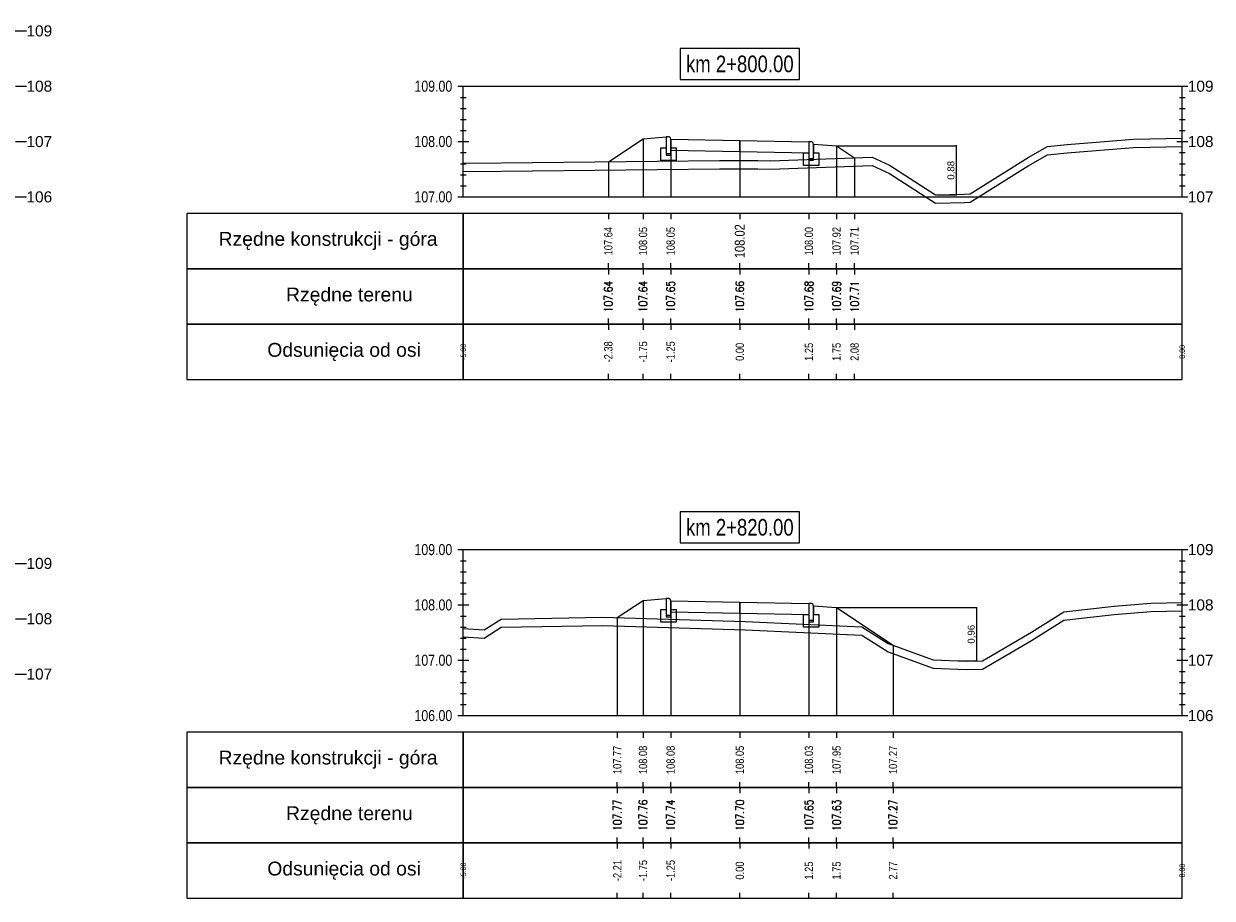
# Model space of a CAD drawing. Extents: x 7537626 to 7538805, y 5722894 to 5725486.
# Tile 46 of 90: x 7538321 to 7538342, y 5725395 to 5725410. Entities that reach past the tile are written whole.
import ezdxf

# ---------------------------------------------------------------- set-up
doc = ezdxf.new("R2010")
doc.units = 0
doc.header["$PDMODE"] = 35
doc.header["$PDSIZE"] = 0.3
for name, color, linetype in [('C-DROGI-PROFILE', 7, 'Continuous'), ('C-DROGI-PROFILE-ETYKIETY', 7, 'Continuous'), ('C-DROGI-PRZEKROJE-ETYKIETY', 7, 'Continuous'), ('C-POPRZECZKA-przekrój', 2, 'Continuous'), ('C-POPRZECZKA-widok', 1, 'Continuous')]:
    doc.layers.add(name, color=color, linetype=linetype)
for name, color, linetype, true_color in [('C-humus', 7, 'Continuous', 0x003df5), ('C-Teren', 7, 'Continuous', 0x005716), ('poprzeczki', 7, 'Continuous', 0x0000d6)]:
    doc.layers.add(name, color=color, linetype=linetype, true_color=true_color)
doc.styles.add('2mm08', font='arial.ttf', dxfattribs={"width": 0.8})
doc.styles.add('opis_50', font='arial.ttf', dxfattribs={"height": 0.125})
doc.styles.get("Standard").update_dxf_attribs({"font": 'arial.ttf'})
doc.dimstyles.new('OPIS_50', dxfattribs={"dimscale": 0.5, "dimtxt": 0.125, "dimasz": 0.25, "dimexe": 0.1, "dimexo": 0.15, "dimgap": 0.1, "dimtad": 1, "dimzin": 0, "dimtxsty": 'opis_50', "dimblk": 'ARCHTICK', "dimcen": 0.15, "dimdle": 0.1, "dimaunit": 2, "dimadec": 4, "dimazin": 0, "dimtfac": 1, "dimtmove": 0, "dimatfit": 3, "dimfxl": 1, "dimarcsym": 0})

# ---------------------------------------------------------------- blocks, each defined once
blk = doc.blocks.new('_ArchTick')
at = {"color": 0, "linetype": 'ByBlock', "const_width": 0.15}
blk.add_lwpolyline([(-0.5, -0.5), (0.5, 0.5)], dxfattribs=at)
blk = doc.blocks.new('*D138')
at = {"layer": 'Defpoints', "color": 0, "transparency": 16777216}
for p in [(7538335.328, 5725408.262), (7538337.119, 5725407.379), (7538337.492, 5725407.379)]:
    blk.add_point(p, dxfattribs=at)
at = {"layer": 'poprzeczki', "color": 0, "lineweight": -2, "transparency": 16777216}
for p, q in [((7538335.343, 5725408.262), (7538337.502, 5725408.262)), ((7538337.492, 5725408.272), (7538337.492, 5725407.369)), ((7538337.134, 5725407.379), (7538337.502, 5725407.379))]:
    blk.add_line(p, q, dxfattribs=at)
at = {"layer": 'poprzeczki', "color": 0, "lineweight": -2, "transparency": 16777216, "xscale": 0.025, "yscale": 0.025, "zscale": 0.025}
for p, rotation in [((7538337.492, 5725408.262), 90), ((7538337.492, 5725407.379), 270)]:
    blk.add_blockref('_ArchTick', p, dxfattribs=dict(at, rotation=rotation))
at = {"layer": 'poprzeczki', "color": 0, "transparency": 16777216, "insert": (7538337.407, 5725407.82), "char_height": 0.125, "attachment_point": 5, "rotation": 90, "style": 'opis_50'}
blk.add_mtext('0,88', dxfattribs=at)
blk = doc.blocks.new('*D139')
at = {"layer": 'Defpoints', "color": 0, "transparency": 16777216}
for p in [(7538335.328, 5725399.917), (7538337.513, 5725398.954), (7538337.858, 5725398.954)]:
    blk.add_point(p, dxfattribs=at)
at = {"layer": 'poprzeczki', "color": 0, "lineweight": -2, "transparency": 16777216}
for p, q in [((7538335.343, 5725399.917), (7538337.868, 5725399.917)), ((7538337.858, 5725399.927), (7538337.858, 5725398.944)), ((7538337.528, 5725398.954), (7538337.868, 5725398.954))]:
    blk.add_line(p, q, dxfattribs=at)
at = {"layer": 'poprzeczki', "color": 0, "lineweight": -2, "transparency": 16777216, "xscale": 0.025, "yscale": 0.025, "zscale": 0.025}
for p, rotation in [((7538337.858, 5725399.917), 90), ((7538337.858, 5725398.954), 270)]:
    blk.add_blockref('_ArchTick', p, dxfattribs=dict(at, rotation=rotation))
at = {"layer": 'poprzeczki', "color": 0, "transparency": 16777216, "insert": (7538337.773, 5725399.435), "char_height": 0.125, "attachment_point": 5, "rotation": 90, "style": 'opis_50'}
blk.add_mtext('0,96', dxfattribs=at)

msp = doc.modelspace()

# ---------------------------------------------------------------- linework, layer by layer
at = {"layer": 'C-DROGI-PROFILE', "color": 7, "linetype": 'Continuous', "lineweight": -3}
for p, q in [((7538331.201, 5725407.039), (7538331.201, 5725406.939)), ((7538331.828, 5725407.039), (7538331.828, 5725406.939)), ((7538332.328, 5725407.039), (7538332.328, 5725406.939)), ((7538333.578, 5725407.039), (7538333.578, 5725406.939)), ((7538334.828, 5725407.039), (7538334.828, 5725406.939)), ((7538335.328, 5725407.039), (7538335.328, 5725406.939)), ((7538335.654, 5725407.039), (7538335.654, 5725406.939)), ((7538331.201, 5725406.039), (7538331.201, 5725406.139)), ((7538331.201, 5725406.039), (7538331.201, 5725405.939)), ((7538331.828, 5725406.039), (7538331.828, 5725406.139)), ((7538331.828, 5725406.039), (7538331.828, 5725405.939)), ((7538332.328, 5725406.039), (7538332.328, 5725406.139)), ((7538332.328, 5725406.039), (7538332.328, 5725405.939)), ((7538333.578, 5725406.039), (7538333.578, 5725406.139)), ((7538333.578, 5725406.039), (7538333.578, 5725405.939)), ((7538334.828, 5725406.039), (7538334.828, 5725406.139)), ((7538334.828, 5725406.039), (7538334.828, 5725405.939)), ((7538335.328, 5725406.039), (7538335.328, 5725406.139)), ((7538335.328, 5725406.039), (7538335.328, 5725405.939)), ((7538335.654, 5725406.039), (7538335.654, 5725406.139)), ((7538335.654, 5725406.039), (7538335.654, 5725405.939)), ((7538331.201, 5725405.039), (7538331.201, 5725405.139)), ((7538331.201, 5725405.039), (7538331.201, 5725404.939)), ((7538331.828, 5725405.039), (7538331.828, 5725405.139)), ((7538331.828, 5725405.039), (7538331.828, 5725404.939)), ((7538332.328, 5725405.039), (7538332.328, 5725405.139)), ((7538332.328, 5725405.039), (7538332.328, 5725404.939)), ((7538333.578, 5725405.039), (7538333.578, 5725405.139)), ((7538333.578, 5725405.039), (7538333.578, 5725404.939)), ((7538334.828, 5725405.039), (7538334.828, 5725405.139)), ((7538334.828, 5725405.039), (7538334.828, 5725404.939)), ((7538335.328, 5725405.039), (7538335.328, 5725405.139)), ((7538335.328, 5725405.039), (7538335.328, 5725404.939)), ((7538335.654, 5725405.039), (7538335.654, 5725405.139)), ((7538335.654, 5725405.039), (7538335.654, 5725404.939)), ((7538331.201, 5725404.039), (7538331.201, 5725404.139)), ((7538331.828, 5725404.039), (7538331.828, 5725404.139)), ((7538332.328, 5725404.039), (7538332.328, 5725404.139)), ((7538333.578, 5725404.039), (7538333.578, 5725404.139)), ((7538334.828, 5725404.039), (7538334.828, 5725404.139)), ((7538335.328, 5725404.039), (7538335.328, 5725404.139)), ((7538335.654, 5725404.039), (7538335.654, 5725404.139)), ((7538331.363, 5725397.664), (7538331.363, 5725397.564)), ((7538331.828, 5725397.664), (7538331.828, 5725397.564)), ((7538332.328, 5725397.664), (7538332.328, 5725397.564)), ((7538333.578, 5725397.664), (7538333.578, 5725397.564)), ((7538334.828, 5725397.664), (7538334.828, 5725397.564)), ((7538335.328, 5725397.664), (7538335.328, 5725397.564)), ((7538336.349, 5725397.664), (7538336.349, 5725397.564)), ((7538331.363, 5725396.664), (7538331.363, 5725396.764)), ((7538331.363, 5725396.664), (7538331.363, 5725396.564)), ((7538331.828, 5725396.664), (7538331.828, 5725396.764)), ((7538331.828, 5725396.664), (7538331.828, 5725396.564)), ((7538332.328, 5725396.664), (7538332.328, 5725396.764)), ((7538332.328, 5725396.664), (7538332.328, 5725396.564)), ((7538333.578, 5725396.664), (7538333.578, 5725396.764)), ((7538333.578, 5725396.664), (7538333.578, 5725396.564)), ((7538334.828, 5725396.664), (7538334.828, 5725396.764)), ((7538334.828, 5725396.664), (7538334.828, 5725396.564)), ((7538335.328, 5725396.664), (7538335.328, 5725396.764)), ((7538335.328, 5725396.664), (7538335.328, 5725396.564)), ((7538336.349, 5725396.664), (7538336.349, 5725396.764)), ((7538336.349, 5725396.664), (7538336.349, 5725396.564)), ((7538331.363, 5725395.664), (7538331.363, 5725395.764)), ((7538331.828, 5725395.664), (7538331.828, 5725395.764)), ((7538332.328, 5725395.664), (7538332.328, 5725395.764)), ((7538333.578, 5725395.664), (7538333.578, 5725395.764)), ((7538334.828, 5725395.664), (7538334.828, 5725395.764)), ((7538335.328, 5725395.664), (7538335.328, 5725395.764)), ((7538336.349, 5725395.664), (7538336.349, 5725395.764)), ((7538331.363, 5725395.664), (7538331.363, 5725395.564)), ((7538331.828, 5725395.664), (7538331.828, 5725395.564)), ((7538332.328, 5725395.664), (7538332.328, 5725395.564)), ((7538333.578, 5725395.664), (7538333.578, 5725395.564)), ((7538334.828, 5725395.664), (7538334.828, 5725395.564)), ((7538335.328, 5725395.664), (7538335.328, 5725395.564)), ((7538336.349, 5725395.664), (7538336.349, 5725395.564)), ((7538331.363, 5725394.664), (7538331.363, 5725394.764)), ((7538331.828, 5725394.664), (7538331.828, 5725394.764)), ((7538332.328, 5725394.664), (7538332.328, 5725394.764)), ((7538333.578, 5725394.664), (7538333.578, 5725394.764)), ((7538334.828, 5725394.664), (7538334.828, 5725394.764)), ((7538335.328, 5725394.664), (7538335.328, 5725394.764)), ((7538336.349, 5725394.664), (7538336.349, 5725394.764))]:
    msp.add_line(p, q, dxfattribs=at)
at = {"layer": 'C-DROGI-PROFILE', "color": 1, "linetype": 'Continuous', "lineweight": -3}
for points in [[(7538328.578, 5725406.039), (7538328.578, 5725407.039), (7538323.578, 5725407.039), (7538323.578, 5725406.039)], [(7538328.578, 5725406.039), (7538341.578, 5725406.039), (7538341.578, 5725407.039), (7538328.578, 5725407.039)], [(7538328.578, 5725405.039), (7538328.578, 5725406.039), (7538323.578, 5725406.039), (7538323.578, 5725405.039)], [(7538328.578, 5725405.039), (7538341.578, 5725405.039), (7538341.578, 5725406.039), (7538328.578, 5725406.039)], [(7538328.578, 5725404.039), (7538328.578, 5725405.039), (7538323.578, 5725405.039), (7538323.578, 5725404.039)], [(7538328.578, 5725404.039), (7538341.578, 5725404.039), (7538341.578, 5725405.039), (7538328.578, 5725405.039)], [(7538328.578, 5725396.664), (7538328.578, 5725397.664), (7538323.578, 5725397.664), (7538323.578, 5725396.664)], [(7538328.578, 5725396.664), (7538341.578, 5725396.664), (7538341.578, 5725397.664), (7538328.578, 5725397.664)], [(7538328.578, 5725395.664), (7538328.578, 5725396.664), (7538323.578, 5725396.664), (7538323.578, 5725395.664)], [(7538328.578, 5725395.664), (7538341.578, 5725395.664), (7538341.578, 5725396.664), (7538328.578, 5725396.664)], [(7538328.578, 5725394.664), (7538328.578, 5725395.664), (7538323.578, 5725395.664), (7538323.578, 5725394.664)], [(7538328.578, 5725394.664), (7538341.578, 5725394.664), (7538341.578, 5725395.664), (7538328.578, 5725395.664)]]:
    msp.add_3dface(points, dxfattribs=at)
at = {"layer": 'C-DROGI-PRZEKROJE-ETYKIETY', "color": 1, "linetype": 'Continuous', "lineweight": -3}
for p, q in [((7538331.828, 5725408.392), (7538331.828, 5725407.339)), ((7538332.328, 5725408.385), (7538332.328, 5725407.339)), ((7538333.578, 5725408.36), (7538333.578, 5725407.339)), ((7538334.828, 5725408.335), (7538334.828, 5725407.339)), ((7538335.328, 5725408.262), (7538335.328, 5725407.339)), ((7538331.201, 5725407.974), (7538331.201, 5725407.339)), ((7538335.654, 5725408.044), (7538335.654, 5725407.339)), ((7538331.828, 5725400.047), (7538331.828, 5725397.964)), ((7538332.328, 5725400.041), (7538332.328, 5725397.964)), ((7538333.578, 5725400.016), (7538333.578, 5725397.964)), ((7538334.828, 5725399.991), (7538334.828, 5725397.964)), ((7538335.328, 5725399.917), (7538335.328, 5725397.964)), ((7538331.363, 5725399.738), (7538331.363, 5725397.964)), ((7538336.349, 5725399.237), (7538336.349, 5725397.964))]:
    msp.add_line(p, q, dxfattribs=at)
at = {"layer": 'C-humus'}
for p, q in [((7538339.497, 5725408.134), (7538340.694, 5725408.234)), ((7538340.694, 5725408.234), (7538341.578, 5725408.251)), ((7538338.789, 5725407.902), (7538339.139, 5725408.101)), ((7538339.139, 5725408.101), (7538339.497, 5725408.134)), ((7538328.578, 5725407.805), (7538328.7, 5725407.797)), ((7538328.7, 5725407.797), (7538333.211, 5725407.846)), ((7538333.211, 5725407.846), (7538333.903, 5725407.848)), ((7538333.903, 5725407.848), (7538334.126, 5725407.841)), ((7538334.126, 5725407.841), (7538335.972, 5725407.905)), ((7538335.972, 5725407.905), (7538336.287, 5725407.761)), ((7538336.287, 5725407.761), (7538337.119, 5725407.229)), ((7538337.744, 5725407.244), (7538338.789, 5725407.902)), ((7538337.119, 5725407.229), (7538337.643, 5725407.237)), ((7538337.643, 5725407.237), (7538337.744, 5725407.244)), ((7538340.35, 5725399.793), (7538341.013, 5725399.848)), ((7538341.013, 5725399.848), (7538341.578, 5725399.861)), ((7538329.261, 5725399.56), (7538331.095, 5725399.596)), ((7538331.095, 5725399.596), (7538333.673, 5725399.515)), ((7538338.853, 5725399.323), (7538339.436, 5725399.69)), ((7538339.436, 5725399.69), (7538340.35, 5725399.793)), ((7538328.578, 5725399.39), (7538328.956, 5725399.363)), ((7538328.956, 5725399.363), (7538329.261, 5725399.56)), ((7538333.673, 5725399.515), (7538335.787, 5725399.42)), ((7538335.787, 5725399.42), (7538336.262, 5725399.118)), ((7538337.969, 5725398.802), (7538338.853, 5725399.323)), ((7538336.262, 5725399.118), (7538337.077, 5725398.82)), ((7538337.077, 5725398.82), (7538337.671, 5725398.798)), ((7538337.671, 5725398.798), (7538337.969, 5725398.802))]:
    msp.add_line(p, q, dxfattribs=at)
at = {"layer": 'C-POPRZECZKA-przekrój', "color": 2, "linetype": 'Continuous', "lineweight": -3}
for p, q in [((7538331.828, 5725408.392), (7538332.248, 5725408.425)), ((7538332.288, 5725408.425), (7538332.248, 5725408.425)), ((7538332.248, 5725408.425), (7538332.248, 5725408.095)), ((7538332.293, 5725408.425), (7538332.288, 5725408.425)), ((7538332.302, 5725408.423), (7538332.293, 5725408.425)), ((7538332.31, 5725408.419), (7538332.302, 5725408.423)), ((7538332.316, 5725408.414), (7538332.31, 5725408.419)), ((7538332.32, 5725408.408), (7538332.316, 5725408.414)), ((7538332.325, 5725408.401), (7538332.32, 5725408.408)), ((7538332.327, 5725408.393), (7538332.325, 5725408.401)), ((7538331.201, 5725407.974), (7538331.828, 5725408.392)), ((7538332.148, 5725407.995), (7538332.148, 5725408.225)), ((7538332.148, 5725408.225), (7538332.248, 5725408.225)), ((7538332.248, 5725408.225), (7538332.248, 5725408.125)), ((7538332.328, 5725408.385), (7538332.327, 5725408.393)), ((7538332.328, 5725408.385), (7538333.578, 5725408.36)), ((7538332.328, 5725408.385), (7538332.329, 5725408.185)), ((7538332.328, 5725408.095), (7538332.328, 5725408.385)), ((7538332.328, 5725408.385), (7538332.328, 5725408.225)), ((7538332.328, 5725408.225), (7538332.428, 5725408.225)), ((7538332.329, 5725408.185), (7538333.578, 5725408.16)), ((7538332.428, 5725408.225), (7538332.428, 5725407.995)), ((7538333.578, 5725408.16), (7538333.578, 5725408.36)), ((7538333.578, 5725408.36), (7538334.828, 5725408.335)), ((7538334.828, 5725408.335), (7538334.827, 5725408.135)), ((7538334.868, 5725408.335), (7538334.828, 5725408.335)), ((7538334.828, 5725408.335), (7538334.828, 5725408.005)), ((7538334.873, 5725408.335), (7538334.868, 5725408.335)), ((7538334.882, 5725408.333), (7538334.873, 5725408.335)), ((7538334.89, 5725408.329), (7538334.882, 5725408.333)), ((7538334.896, 5725408.324), (7538334.89, 5725408.329)), ((7538334.9, 5725408.318), (7538334.896, 5725408.324)), ((7538334.905, 5725408.311), (7538334.9, 5725408.318)), ((7538334.907, 5725408.303), (7538334.905, 5725408.311)), ((7538334.908, 5725408.295), (7538334.907, 5725408.303)), ((7538334.908, 5725408.005), (7538334.908, 5725408.295)), ((7538334.908, 5725408.295), (7538334.908, 5725408.135)), ((7538334.908, 5725408.295), (7538335.328, 5725408.262)), ((7538335.328, 5725408.262), (7538335.654, 5725408.044)), ((7538332.428, 5725407.995), (7538332.148, 5725407.995)), ((7538332.248, 5725408.125), (7538332.328, 5725408.125)), ((7538332.248, 5725408.095), (7538332.328, 5725408.095)), ((7538333.578, 5725408.16), (7538334.827, 5725408.135)), ((7538334.728, 5725407.905), (7538334.728, 5725408.135)), ((7538334.728, 5725408.135), (7538334.828, 5725408.135)), ((7538334.828, 5725408.135), (7538334.828, 5725408.035)), ((7538334.828, 5725408.035), (7538334.908, 5725408.035)), ((7538334.828, 5725408.005), (7538334.908, 5725408.005)), ((7538334.908, 5725408.135), (7538335.008, 5725408.135)), ((7538335.008, 5725408.135), (7538335.008, 5725407.905)), ((7538335.008, 5725407.905), (7538334.728, 5725407.905)), ((7538331.363, 5725399.738), (7538331.828, 5725400.047)), ((7538331.828, 5725400.047), (7538332.248, 5725400.081)), ((7538332.288, 5725400.081), (7538332.248, 5725400.081)), ((7538332.248, 5725400.081), (7538332.248, 5725399.751)), ((7538332.293, 5725400.08), (7538332.288, 5725400.081)), ((7538332.302, 5725400.078), (7538332.293, 5725400.08)), ((7538332.31, 5725400.074), (7538332.302, 5725400.078)), ((7538332.316, 5725400.069), (7538332.31, 5725400.074)), ((7538332.32, 5725400.064), (7538332.316, 5725400.069)), ((7538332.325, 5725400.056), (7538332.32, 5725400.064)), ((7538332.327, 5725400.048), (7538332.325, 5725400.056)), ((7538332.328, 5725400.041), (7538332.327, 5725400.048)), ((7538332.328, 5725400.041), (7538333.578, 5725400.016)), ((7538332.328, 5725400.041), (7538332.329, 5725399.841)), ((7538332.328, 5725399.751), (7538332.328, 5725400.041)), ((7538332.328, 5725400.041), (7538332.328, 5725399.881)), ((7538332.148, 5725399.651), (7538332.148, 5725399.881)), ((7538332.148, 5725399.881), (7538332.248, 5725399.881)), ((7538332.248, 5725399.881), (7538332.248, 5725399.781)), ((7538332.328, 5725399.881), (7538332.428, 5725399.881)), ((7538332.329, 5725399.841), (7538333.578, 5725399.816)), ((7538332.428, 5725399.881), (7538332.428, 5725399.651)), ((7538333.578, 5725399.816), (7538333.578, 5725400.016)), ((7538333.578, 5725400.016), (7538334.828, 5725399.991)), ((7538333.578, 5725399.816), (7538334.827, 5725399.791)), ((7538334.828, 5725399.991), (7538334.827, 5725399.791)), ((7538334.868, 5725399.991), (7538334.828, 5725399.991)), ((7538334.828, 5725399.991), (7538334.828, 5725399.661)), ((7538334.873, 5725399.99), (7538334.868, 5725399.991)), ((7538334.882, 5725399.988), (7538334.873, 5725399.99)), ((7538334.89, 5725399.984), (7538334.882, 5725399.988)), ((7538334.896, 5725399.979), (7538334.89, 5725399.984)), ((7538334.9, 5725399.974), (7538334.896, 5725399.979)), ((7538334.905, 5725399.966), (7538334.9, 5725399.974)), ((7538334.907, 5725399.958), (7538334.905, 5725399.966)), ((7538334.908, 5725399.951), (7538334.907, 5725399.958)), ((7538334.908, 5725399.661), (7538334.908, 5725399.951)), ((7538334.908, 5725399.951), (7538334.908, 5725399.791)), ((7538334.908, 5725399.951), (7538335.328, 5725399.917)), ((7538335.328, 5725399.917), (7538336.349, 5725399.237)), ((7538332.428, 5725399.651), (7538332.148, 5725399.651)), ((7538332.248, 5725399.781), (7538332.328, 5725399.781)), ((7538332.248, 5725399.751), (7538332.328, 5725399.751)), ((7538334.728, 5725399.561), (7538334.728, 5725399.791)), ((7538334.728, 5725399.791), (7538334.828, 5725399.791)), ((7538334.828, 5725399.791), (7538334.828, 5725399.691)), ((7538334.828, 5725399.691), (7538334.908, 5725399.691)), ((7538334.828, 5725399.661), (7538334.908, 5725399.661)), ((7538334.908, 5725399.791), (7538335.008, 5725399.791)), ((7538335.008, 5725399.791), (7538335.008, 5725399.561)), ((7538335.008, 5725399.561), (7538334.728, 5725399.561))]:
    msp.add_line(p, q, dxfattribs=at)
at = {"layer": 'C-POPRZECZKA-widok', "color": 1, "linetype": 'Continuous', "lineweight": -3}
for p, q in [((7538307.478, 5725410.339), (7538320.678, 5725410.339)), ((7538320.478, 5725409.339), (7538320.678, 5725409.339)), ((7538328.478, 5725409.339), (7538341.678, 5725409.339)), ((7538328.578, 5725407.339), (7538328.578, 5725409.339)), ((7538341.578, 5725407.339), (7538341.578, 5725409.339)), ((7538328.528, 5725409.139), (7538328.628, 5725409.139)), ((7538341.528, 5725409.139), (7538341.628, 5725409.139)), ((7538328.528, 5725408.939), (7538328.628, 5725408.939)), ((7538341.528, 5725408.939), (7538341.628, 5725408.939)), ((7538328.528, 5725408.739), (7538328.628, 5725408.739)), ((7538341.528, 5725408.739), (7538341.628, 5725408.739)), ((7538328.528, 5725408.539), (7538328.628, 5725408.539)), ((7538341.528, 5725408.539), (7538341.628, 5725408.539)), ((7538320.478, 5725408.339), (7538320.678, 5725408.339)), ((7538328.478, 5725408.339), (7538328.678, 5725408.339)), ((7538328.528, 5725408.339), (7538328.628, 5725408.339)), ((7538341.478, 5725408.339), (7538341.678, 5725408.339)), ((7538341.528, 5725408.339), (7538341.628, 5725408.339)), ((7538328.528, 5725408.139), (7538328.628, 5725408.139)), ((7538341.528, 5725408.139), (7538341.628, 5725408.139)), ((7538328.528, 5725407.939), (7538328.628, 5725407.939)), ((7538341.528, 5725407.939), (7538341.628, 5725407.939)), ((7538328.528, 5725407.739), (7538328.628, 5725407.739)), ((7538341.528, 5725407.739), (7538341.628, 5725407.739)), ((7538307.478, 5725407.339), (7538320.678, 5725407.339)), ((7538328.478, 5725407.339), (7538341.678, 5725407.339)), ((7538328.528, 5725407.539), (7538328.628, 5725407.539)), ((7538341.528, 5725407.539), (7538341.628, 5725407.539)), ((7538328.478, 5725400.964), (7538341.678, 5725400.964)), ((7538328.578, 5725397.964), (7538328.578, 5725400.964)), ((7538341.578, 5725397.964), (7538341.578, 5725400.964)), ((7538307.478, 5725400.714), (7538320.678, 5725400.714)), ((7538328.528, 5725400.764), (7538328.628, 5725400.764)), ((7538341.528, 5725400.764), (7538341.628, 5725400.764)), ((7538328.528, 5725400.564), (7538328.628, 5725400.564)), ((7538341.528, 5725400.564), (7538341.628, 5725400.564)), ((7538328.528, 5725400.364), (7538328.628, 5725400.364)), ((7538341.528, 5725400.364), (7538341.628, 5725400.364)), ((7538328.528, 5725400.164), (7538328.628, 5725400.164)), ((7538341.528, 5725400.164), (7538341.628, 5725400.164)), ((7538328.478, 5725399.964), (7538328.678, 5725399.964)), ((7538328.528, 5725399.964), (7538328.628, 5725399.964)), ((7538341.478, 5725399.964), (7538341.678, 5725399.964)), ((7538341.528, 5725399.964), (7538341.628, 5725399.964)), ((7538320.478, 5725399.714), (7538320.678, 5725399.714)), ((7538328.528, 5725399.764), (7538328.628, 5725399.764)), ((7538341.528, 5725399.764), (7538341.628, 5725399.764)), ((7538328.528, 5725399.564), (7538328.628, 5725399.564)), ((7538341.528, 5725399.564), (7538341.628, 5725399.564)), ((7538328.528, 5725399.364), (7538328.628, 5725399.364)), ((7538328.528, 5725399.164), (7538328.628, 5725399.164)), ((7538341.528, 5725399.364), (7538341.628, 5725399.364)), ((7538341.528, 5725399.164), (7538341.628, 5725399.164)), ((7538328.478, 5725398.964), (7538328.678, 5725398.964)), ((7538328.528, 5725398.964), (7538328.628, 5725398.964)), ((7538341.478, 5725398.964), (7538341.678, 5725398.964)), ((7538341.528, 5725398.964), (7538341.628, 5725398.964)), ((7538328.528, 5725398.764), (7538328.628, 5725398.764)), ((7538341.528, 5725398.764), (7538341.628, 5725398.764)), ((7538307.478, 5725398.714), (7538320.678, 5725398.714)), ((7538328.528, 5725398.564), (7538328.628, 5725398.564)), ((7538341.528, 5725398.564), (7538341.628, 5725398.564)), ((7538328.528, 5725398.364), (7538328.628, 5725398.364)), ((7538341.528, 5725398.364), (7538341.628, 5725398.364)), ((7538328.528, 5725398.164), (7538328.628, 5725398.164)), ((7538341.528, 5725398.164), (7538341.628, 5725398.164)), ((7538328.478, 5725397.964), (7538341.678, 5725397.964))]:
    msp.add_line(p, q, dxfattribs=at)
at = {"layer": 'C-POPRZECZKA-widok', "color": 3, "linetype": 'Continuous', "lineweight": -3}
for points in [[(7538332.498, 5725409.464), (7538334.658, 5725409.464), (7538334.658, 5725410.02), (7538332.498, 5725410.02)], [(7538332.498, 5725401.089), (7538334.658, 5725401.089), (7538334.658, 5725401.645), (7538332.498, 5725401.645)]]:
    msp.add_3dface(points, dxfattribs=at)
at = {"layer": 'C-Teren'}
for p, q in [((7538340.694, 5725408.384), (7538341.578, 5725408.401)), ((7538338.789, 5725408.052), (7538339.139, 5725408.251)), ((7538339.139, 5725408.251), (7538339.497, 5725408.284)), ((7538339.497, 5725408.284), (7538340.694, 5725408.384)), ((7538328.7, 5725407.947), (7538333.211, 5725407.996)), ((7538333.211, 5725407.996), (7538333.903, 5725407.998)), ((7538333.903, 5725407.998), (7538334.126, 5725407.991)), ((7538334.126, 5725407.991), (7538335.972, 5725408.055)), ((7538335.972, 5725408.055), (7538336.287, 5725407.911)), ((7538337.744, 5725407.394), (7538338.789, 5725408.052)), ((7538328.578, 5725407.955), (7538328.7, 5725407.947)), ((7538336.287, 5725407.911), (7538337.119, 5725407.379)), ((7538337.119, 5725407.379), (7538337.643, 5725407.387)), ((7538337.643, 5725407.387), (7538337.744, 5725407.394)), ((7538338.853, 5725399.473), (7538339.436, 5725399.84)), ((7538339.436, 5725399.84), (7538340.35, 5725399.943)), ((7538340.35, 5725399.943), (7538341.013, 5725399.998)), ((7538341.013, 5725399.998), (7538341.578, 5725400.011)), ((7538328.956, 5725399.513), (7538329.261, 5725399.71)), ((7538329.261, 5725399.71), (7538331.095, 5725399.746)), ((7538331.095, 5725399.746), (7538333.673, 5725399.665)), ((7538333.673, 5725399.665), (7538335.787, 5725399.57)), ((7538328.578, 5725399.54), (7538328.956, 5725399.513)), ((7538335.787, 5725399.57), (7538336.262, 5725399.268)), ((7538337.969, 5725398.952), (7538338.853, 5725399.473)), ((7538336.262, 5725399.268), (7538337.077, 5725398.97)), ((7538337.077, 5725398.97), (7538337.671, 5725398.948)), ((7538337.671, 5725398.948), (7538337.969, 5725398.952))]:
    msp.add_line(p, q, dxfattribs=at)

# ---------------------------------------------------------------- texts
at = {"layer": 'C-DROGI-PROFILE', "color": 2}
for s, p in [('Rzędne konstrukcji - góra', (7538324.153, 5725406.456)), ('Rzędne terenu', (7538325.373, 5725405.45)), ('Odsunięcia od osi', (7538325.034, 5725404.45)), ('Rzędne konstrukcji - góra', (7538324.153, 5725397.081)), ('Rzędne terenu', (7538325.373, 5725396.075)), ('Odsunięcia od osi', (7538325.034, 5725395.075))]:
    msp.add_text(s, height=0.25, dxfattribs=at).set_placement(p)
at = {"layer": 'C-DROGI-PROFILE-ETYKIETY', "color": 1, "linetype": 'Continuous', "lineweight": -3, "attachment_point": 5, "rotation": 90, "style": '2mm08'}
for s, insert, char_height in [('108.02', (7538333.578, 5725406.539), 0.18), ('107.64', (7538331.201, 5725406.539), 0.15), ('108.05', (7538331.828, 5725406.539), 0.15), ('108.05', (7538332.328, 5725406.539), 0.15), ('108.00', (7538334.828, 5725406.539), 0.15), ('107.92', (7538335.328, 5725406.539), 0.15), ('107.71', (7538335.654, 5725406.539), 0.15), ('{\\Fsimplex.shx|c238;107.64}', (7538331.201, 5725405.539), 0.15), ('{\\Fsimplex.shx|c238;107.64}', (7538331.828, 5725405.539), 0.15), ('{\\Fsimplex.shx|c238;107.65}', (7538332.328, 5725405.539), 0.15), ('{\\Fsimplex.shx|c238;107.66}', (7538333.578, 5725405.539), 0.15), ('{\\Fsimplex.shx|c238;107.68}', (7538334.828, 5725405.539), 0.15), ('{\\Fsimplex.shx|c238;107.69}', (7538335.328, 5725405.539), 0.15), ('{\\Fsimplex.shx|c238;107.71}', (7538335.654, 5725405.539), 0.15), ('-2.38', (7538331.201, 5725404.539), 0.15), ('-1.75', (7538331.828, 5725404.539), 0.15), ('-1.25', (7538332.328, 5725404.539), 0.15), ('0.00', (7538333.578, 5725404.539), 0.15), ('1.25', (7538334.828, 5725404.539), 0.15), ('1.75', (7538335.328, 5725404.539), 0.15), ('2.08', (7538335.654, 5725404.539), 0.15), ('107.77', (7538331.363, 5725397.164), 0.15), ('108.08', (7538331.828, 5725397.164), 0.15), ('108.08', (7538332.328, 5725397.164), 0.15), ('108.05', (7538333.578, 5725397.164), 0.15), ('108.03', (7538334.828, 5725397.164), 0.15), ('107.95', (7538335.328, 5725397.164), 0.15), ('107.27', (7538336.349, 5725397.164), 0.15), ('{\\Fsimplex.shx|c238;107.77}', (7538331.363, 5725396.164), 0.15), ('{\\Fsimplex.shx|c238;107.76}', (7538331.828, 5725396.164), 0.15), ('{\\Fsimplex.shx|c238;107.74}', (7538332.328, 5725396.164), 0.15), ('{\\Fsimplex.shx|c238;107.70}', (7538333.578, 5725396.164), 0.15), ('{\\Fsimplex.shx|c238;107.65}', (7538334.828, 5725396.164), 0.15), ('{\\Fsimplex.shx|c238;107.63}', (7538335.328, 5725396.164), 0.15), ('{\\Fsimplex.shx|c238;107.27}', (7538336.349, 5725396.164), 0.15), ('-2.21', (7538331.363, 5725395.164), 0.15), ('-1.75', (7538331.828, 5725395.164), 0.15), ('-1.25', (7538332.328, 5725395.164), 0.15), ('0.00', (7538333.578, 5725395.164), 0.15), ('1.25', (7538334.828, 5725395.164), 0.15), ('1.75', (7538335.328, 5725395.164), 0.15), ('2.77', (7538336.349, 5725395.164), 0.15)]:
    msp.add_mtext(s, dxfattribs=dict(at, insert=insert, char_height=char_height))
at = {"layer": 'C-DROGI-PROFILE-ETYKIETY', "color": 7, "linetype": 'Continuous', "lineweight": -3, "char_height": 0.1, "attachment_point": 5, "rotation": 90, "style": '2mm08'}
for s, insert in [('-5.00', (7538328.578, 5725404.539)), ('8.00', (7538341.578, 5725404.539)), ('-5.00', (7538328.578, 5725395.164)), ('8.00', (7538341.578, 5725395.164))]:
    msp.add_mtext(s, dxfattribs=dict(at, insert=insert))
at = {"layer": 'C-POPRZECZKA-widok', "color": 1, "linetype": 'Continuous', "lineweight": -3, "char_height": 0.2, "attachment_point": 4}
for s, insert in [('109', (7538320.678, 5725410.339)), ('108', (7538320.678, 5725409.339)), ('109', (7538341.678, 5725409.339)), ('107', (7538320.678, 5725408.339)), ('108', (7538341.678, 5725408.339)), ('106', (7538320.678, 5725407.339)), ('107', (7538341.678, 5725407.339)), ('109', (7538341.678, 5725400.964)), ('109', (7538320.678, 5725400.714)), ('108', (7538341.678, 5725399.964)), ('108', (7538320.678, 5725399.714)), ('107', (7538341.678, 5725398.964)), ('107', (7538320.678, 5725398.714)), ('106', (7538341.678, 5725397.964))]:
    msp.add_mtext(s, dxfattribs=dict(at, insert=insert))
at = {"layer": 'C-POPRZECZKA-widok', "color": 3, "linetype": 'Continuous', "lineweight": -3, "char_height": 0.3, "attachment_point": 8, "style": '2mm08'}
for s, insert in [('km 2+800.00', (7538333.578, 5725409.589)), ('km 2+820.00', (7538333.578, 5725401.214))]:
    msp.add_mtext(s, dxfattribs=dict(at, insert=insert))
at = {"layer": 'C-POPRZECZKA-widok', "color": 1, "linetype": 'Continuous', "lineweight": -3, "char_height": 0.2, "attachment_point": 6, "style": '2mm08'}
for s, insert in [('109.00', (7538328.378, 5725409.339)), ('108.00', (7538328.378, 5725408.339)), ('107.00', (7538328.378, 5725407.339)), ('109.00', (7538328.378, 5725400.964)), ('108.00', (7538328.378, 5725399.964)), ('107.00', (7538328.378, 5725398.964)), ('106.00', (7538328.378, 5725397.964))]:
    msp.add_mtext(s, dxfattribs=dict(at, insert=insert))

# ---------------------------------------------------------------- dimensions: what is measured, and where the dimension line sits
at = {"layer": 'poprzeczki'}
for base, p1, p2, picture, middle in [((7538337.492, 5725407.379), (7538335.328, 5725408.262), (7538337.119, 5725407.379), '*D138', (7538337.407, 5725407.82)), ((7538337.858, 5725398.954), (7538335.328, 5725399.917), (7538337.513, 5725398.954), '*D139', (7538337.773, 5725399.435))]:
    dim = msp.add_linear_dim(base=base, p1=p1, p2=p2, angle=90, dimstyle='OPIS_50', override={"dimscale": 0.1}, dxfattribs=at)
    dim.commit()
    dim.dimension.update_dxf_attribs({"geometry": picture, "text_midpoint": middle})

doc.saveas('drawing.dxf')
